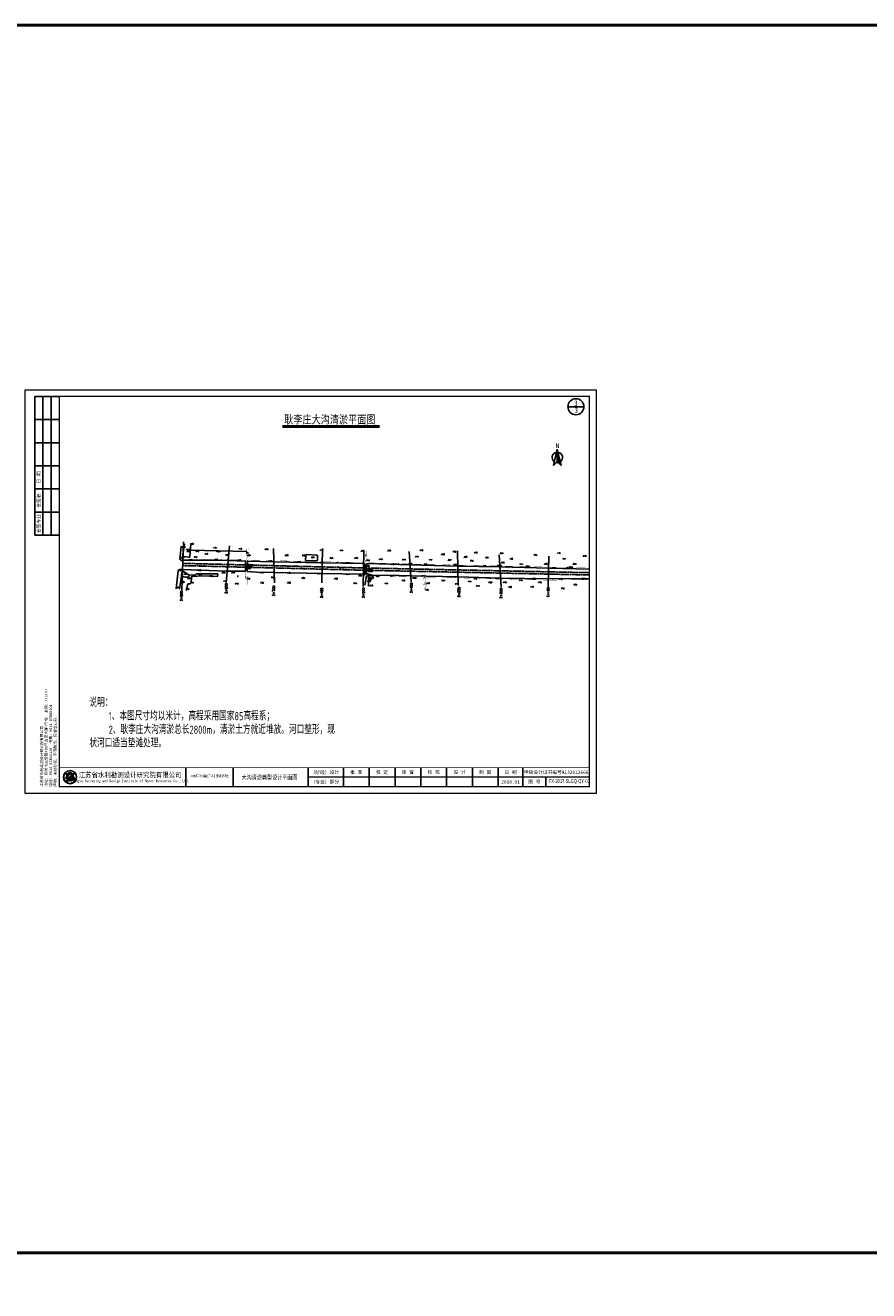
# Model space of a CAD drawing. Header units: millimetres. Extents: x -1851 to 142262423, y -629789 to 22327943.
# Tile 14 of 69: x 12942 to 14803, y 4313 to 7105. Entities that reach past the tile are written whole.
import ezdxf
from ezdxf.enums import TextEntityAlignment as Align

# ---------------------------------------------------------------- set-up
doc = ezdxf.new("R2010")
doc.units = ezdxf.units.MM
doc.linetypes.add('4332', pattern=[5, 4, -1])
doc.linetypes.add('X3', pattern=[5, 4, -1])
for name, color, linetype in [('DIMTEX', 7, 'Continuous'), ('DLDW', 7, 'Continuous'), ('DLSS', 7, 'Continuous'), ('DMTZ', 7, 'Continuous'), ('duanmianxian', 7, 'Continuous'), ('GCD', 7, 'Continuous'), ('GXYZ', 7, 'Continuous'), ('JMD', 7, 'Continuous'), ('KZD', 7, 'Continuous'), ('LINE', 7, 'Continuous'), ('SXSS', 7, 'Continuous'), ('断面', 7, 'Continuous'), ('说明文字', 7, 'Continuous')]:
    doc.layers.add(name, color=color, linetype=linetype)
doc.layers.add('文字', color=7, linetype='Continuous', lineweight=15)
doc.styles.add('-仿宋_GB2312', font='FangSong_GB2312.ttf')
doc.styles.add('FSDB', font='tssdeng.shx', dxfattribs={"width": 0.7, "bigfont": 'hztxt.shx'})
doc.styles.add('HZ', font='rs.shx', dxfattribs={"bigfont": 'hztxt.shx'})
doc.styles.add('LYJFS', font='times.ttf', dxfattribs={"width": 0.7})
doc.styles.get("Standard").update_dxf_attribs({"font": 'txt', "bigfont": 'gbcbig.shx'})
doc.styles.add('STYLE2', font='txt', dxfattribs={"width": 0.8})
doc.styles.add('仿宋', font='FangSong_GB2312.ttf')
doc.styles.add('宋体', font='txt', dxfattribs={"height": 3.5})
doc.linetypes.add('10411', pattern='A,2,[150,AAA.SHX,S=1,R=0,X=0,Y=1],2,[151,AAA.SHX,S=1,R=0,X=0,Y=3],1e-11', length=4.00000000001)
doc.linetypes.add('10421', pattern='A,2,[150,AAA.SHX,S=1,R=0,X=0,Y=1],1e-11', length=2.00000000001)

# ---------------------------------------------------------------- blocks, each defined once
blk = doc.blocks.new('gc111')
at = {"color": 8}
for p, q in [((-1, 0), (1, 0)), ((0, 0), (0, 2))]:
    blk.add_line(p, q, dxfattribs=at)
blk = doc.blocks.new('gc013a')
at = {"linetype": 'Continuous'}
blk.add_line((0.5, 0), (4, 0), dxfattribs=at)
at = {"linetype": 'Continuous', "flags": 128}
for points in [[(2.771799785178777, 0.35355), (3.384166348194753, 0), (2.771799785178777, -0.35355)], [(3.387748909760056, 0.35355), (4, 0), (3.387748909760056, -0.35355)]]:
    blk.add_lwpolyline(points, dxfattribs=at)
blk = doc.blocks.new('gc170')
at = {"color": 8, "linetype": 'Continuous'}
blk.add_circle((0, 0), 0.5, dxfattribs=at)
blk = doc.blocks.new('gc013b')
at = {"color": 8, "linetype": 'Continuous'}
blk.add_line((0.5, 0), (4, 0), dxfattribs=at)
at = {"color": 8, "linetype": 'Continuous', "flags": 128}
blk.add_lwpolyline([(3.387748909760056, 0.35355), (4, 0), (3.387748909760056, -0.35355)], dxfattribs=at)
blk = doc.blocks.new('GC200')
at = {"color": 8, "const_width": 0.2}
blk.add_lwpolyline([(-0.1, 0, 1), (0.1, 0, 1)], format="xyb", close=True, dxfattribs=at)
blk = doc.blocks.new('新块1')
at = {"color": 8, "flags": 128}
for points in [[(-0.7405916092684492, 0.7040458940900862), (0.708580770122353, -0.6736146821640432)], [(-0.6736146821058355, -0.708580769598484), (0.7040458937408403, 0.7405916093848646)]]:
    blk.add_lwpolyline(points, dxfattribs=at)
blk = doc.blocks.new('gc257')
at = {"linetype": 'Continuous'}
h = blk.add_hatch(color=256, dxfattribs=at)
edge = h.paths.add_edge_path()
edge.add_arc((0, 0), 0.15, 0, 360)
for radius in [1, 0.15]:
    blk.add_circle((0, 0), radius)
blk.add_point((0, 0))
blk = doc.blocks.new('tk')
h = blk.add_hatch(color=152)
h.dxf.hatch_style = 1
h.paths.add_polyline_path([(6876.364125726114, 854.2295714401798, 1), (6866.686434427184, 854.2295714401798, 1)])
h.paths.add_polyline_path([(6876.201261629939, 854.2295714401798, 1), (6866.84929852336, 854.2295714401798, 1)], flags=16)
h = blk.add_hatch(color=152)
h.dxf.hatch_style = 1
edge = h.paths.add_edge_path()
edge.add_arc((6873.407199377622, 851.8047045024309), 1.461698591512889, 43.31770961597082, 70.37003522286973)
edge.add_arc((6872.0275850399, 847.9366998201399), 5.568375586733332, 70.37003522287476, 84.52854590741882)
edge.add_arc((6871.440752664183, 841.8102204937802), 11.72289597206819, 84.5285459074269, 95.17746754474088)
edge.add_arc((6871.582339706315, 852.1014277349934), 1.831337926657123, 111.7965680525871, 130.9174013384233, ccw=False)
edge.add_arc((6873.47809212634, 847.3608850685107), 6.936886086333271, 98.84274785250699, 111.79656805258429, ccw=False)
edge.add_arc((6874.544451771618, 840.506451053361), 13.873772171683, 95.21036804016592, 98.84274785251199, ccw=False)
edge.add_ellipse((6871.525280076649, 854.5219636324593), major_axis=(-1.773815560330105, 0), ratio=0.8776980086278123, start_angle=172.6538623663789, end_angle=176.9129867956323)
edge.add_arc((6873.117644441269, 844.1909795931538), 10.24870363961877, 88.99992913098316, 98.52267106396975)
edge.add_arc((6872.724314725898, 846.8157053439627), 7.594670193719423, 98.5226710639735, 116.8491039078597)
edge.add_arc((6869.849912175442, 852.4939579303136), 1.230336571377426, 116.8491039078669, 139.2900683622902)
edge.add_arc((6869.065436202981, 853.1689503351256), 0.1954369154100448, 139.2900683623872, 263.050638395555)
edge.add_arc((6869.248585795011, 854.6715617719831), 1.70916902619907, 263.0506383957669, 272.136251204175)
edge.add_arc((6870.416233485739, 823.3689317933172), 29.61523112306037, 88.46268833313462, 92.13625120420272, ccw=False)
edge.add_arc((6871.07395213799, 847.876297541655), 5.099041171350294, 68.07113774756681, 88.46268833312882, ccw=False)
edge.add_arc((6875.183614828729, 831.3122526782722), 21.4080615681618, 95.91294384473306, 98.79521578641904)
edge.add_arc((6873.816328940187, 840.1492628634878), 12.46590188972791, 98.79521578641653, 117.8496747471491)
edge.add_arc((6932.315236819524, 613.7362839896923), 245.9934265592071, 104.7703900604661, 105.15790668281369, ccw=False)
edge.add_line((6869.600177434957, 851.6009245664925), (6868.796656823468, 851.2750728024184))
edge.add_arc((6890.157828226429, 754.105500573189), 99.48982566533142, 100.90627282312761, 102.39834375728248, ccw=False)
edge.add_line((6871.334059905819, 851.7983414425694), (6870.72346251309, 851.6097564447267))
edge.add_arc((6868.414090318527, 880.2016823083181), 28.68503833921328, 274.6177604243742, 279.6944367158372)
edge.add_arc((6872.474319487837, 856.4344682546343), 4.573507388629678, 279.694436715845, 287.6119267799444)
edge.add_arc((6873.358587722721, 853.648913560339), 1.650966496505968, 287.6119267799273, 311.5140981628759)
edge.add_arc((6874.270477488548, 852.6187205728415), 0.2751610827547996, 311.5140981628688, 403.3177096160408)
edge = h.paths.add_edge_path()
edge.add_arc((6875.946394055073, 855.3665725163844), 2.066422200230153, 138.9741968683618, 204.1180883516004, ccw=False)
edge.add_line((6874.387456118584, 856.7229696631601), (6872.690352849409, 856.7229696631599))
edge.add_line((6872.69035284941, 856.7229696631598), (6872.69035284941, 857.3096342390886))
edge.add_line((6872.69035284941, 857.3096342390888), (6870.360207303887, 857.3096342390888))
edge.add_line((6870.360207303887, 857.3096342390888), (6870.360207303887, 856.7229696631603))
edge.add_line((6870.360207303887, 856.7229696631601), (6868.663104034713, 856.7229696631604))
edge.add_arc((6867.104166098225, 855.3665725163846), 2.066422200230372, -24.118088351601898, 41.0258031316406, ccw=False)
edge.add_arc((6865.567634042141, 856.05447875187), 3.749914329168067, 314.34412131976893, 335.8819116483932, ccw=False)
edge.add_arc((6867.522236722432, 856.4070458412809), 3.106664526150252, 282.3877277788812, 290.1465811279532)
edge.add_arc((6864.457993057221, 864.7594382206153), 12.00340818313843, 290.1465811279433, 296.6495194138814)
edge.add_ellipse((6871.525280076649, 854.5219636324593), major_axis=(-1.773815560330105, 0), ratio=0.8776980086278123, start_angle=176.9129867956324, end_angle=378.37473811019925, ccw=False)
edge.add_ellipse((6871.525280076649, 854.5219636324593), major_axis=(-1.773815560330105, 0), ratio=0.8776980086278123, start_angle=172.653862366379, end_angle=176.9129867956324, ccw=False)
edge.add_ellipse((6871.525280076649, 854.5219636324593), major_axis=(-1.773815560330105, 0), ratio=0.8776980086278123, start_angle=161.6252618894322, end_angle=172.653862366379, ccw=False)
edge.add_arc((6878.592567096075, 864.759438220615), 12.00340818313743, 243.3504805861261, 249.853418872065)
edge.add_arc((6875.528323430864, 856.4070458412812), 3.106664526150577, 249.8534188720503, 257.61227222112)
edge.add_arc((6877.482926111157, 856.05447875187), 3.74991432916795, 204.1180883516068, 225.6558786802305, ccw=False)
at = {"lineweight": 0}
for p, q in [((6838.597780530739, 842.2295714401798), (6838.597780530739, 1139.229571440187)), ((6838.597780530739, 1139.229571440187), (7258.597780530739, 1139.229571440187)), ((7258.597780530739, 1139.229571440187), (7258.597780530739, 842.2295714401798)), ((7253.597780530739, 854.2295714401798), (7046.597780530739, 854.2295714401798)), ((7258.597780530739, 842.2295714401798), (6838.597780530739, 842.2295714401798))]:
    blk.add_line(p, q, dxfattribs=at)
for p, q in [((6863.597780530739, 1134.229571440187), (6845.597780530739, 1134.229571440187)), ((6845.597780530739, 1134.229571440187), (6845.597780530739, 1032.229571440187)), ((6851.597780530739, 1134.229571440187), (6851.597780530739, 1032.229571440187)), ((6857.597780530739, 1134.229571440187), (6857.597780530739, 1032.229571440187)), ((6863.597780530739, 1117.229571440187), (6845.597780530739, 1117.229571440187)), ((6863.597780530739, 1100.229571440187), (6845.597780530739, 1100.229571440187)), ((6863.597780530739, 1083.229571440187), (6845.597780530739, 1083.229571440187)), ((6863.597780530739, 1066.229571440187), (6845.597780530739, 1066.229571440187)), ((6863.597780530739, 1049.229571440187), (6845.597780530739, 1049.229571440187)), ((6863.597780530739, 1032.229571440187), (6845.597780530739, 1032.229571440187)), ((6956.597780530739, 861.2295714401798), (6956.597780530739, 847.2295714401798)), ((6991.597780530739, 861.2295714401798), (6991.597780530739, 847.2295714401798)), ((7046.597780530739, 861.2295714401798), (7046.597780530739, 847.2295714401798)), ((7072.597780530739, 861.2295714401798), (7072.597780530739, 847.2295714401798)), ((7091.597780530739, 861.2295714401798), (7091.597780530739, 847.2295714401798)), ((7110.597780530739, 861.2295714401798), (7110.597780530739, 847.2295714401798)), ((7129.597780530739, 861.2295714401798), (7129.597780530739, 847.2295714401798)), ((7148.597780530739, 861.2295714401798), (7148.597780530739, 847.2295714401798)), ((7167.597780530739, 861.2295714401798), (7167.597780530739, 847.2295714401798)), ((7186.597780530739, 861.2295714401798), (7186.597780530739, 847.2295714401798)), ((7204.597780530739, 861.2295714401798), (7204.597780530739, 847.2295714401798)), ((7221.597780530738, 854.2295714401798), (7221.597780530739, 847.2295714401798))]:
    blk.add_line(p, q)
at = {"lineweight": 0, "const_width": 1}
blk.add_lwpolyline([(6863.597780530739, 1134.229571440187), (7253.597780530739, 1134.229571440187), (7253.597780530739, 847.2295714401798), (6863.597780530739, 847.2295714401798)], close=True, dxfattribs=at)
at = {"lineweight": 0, "const_width": 0.4}
blk.add_lwpolyline([(7253.597780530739, 861.2295714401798), (6863.597780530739, 861.2295714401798)], dxfattribs=at)
at = {"color": 152}
for points in [[(6869.8419023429, 854.0311891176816, -0.02838203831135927), (6868.592243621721, 853.4904639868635, -0.03386732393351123), (6868.188697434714, 853.3727099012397, 0.09425397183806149), (6868.990200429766, 854.5221939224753, 0.2921547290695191), (6868.663104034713, 856.7229696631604), (6870.360207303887, 856.7229696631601), (6870.360207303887, 857.3096342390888), (6872.69035284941, 857.3096342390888), (6872.69035284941, 856.7229696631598), (6874.387456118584, 856.7229696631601, 0.29215472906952), (6874.06035972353, 854.5221939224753, 0.09425397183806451), (6874.861862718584, 853.3727099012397, -0.03386732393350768), (6874.458316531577, 853.4904639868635, -0.02838203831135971), (6873.208657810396, 854.0311891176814)], [(6873.296521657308, 854.4381220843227, 0.04157472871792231), (6871.598778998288, 854.3265098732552, 0.08013502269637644), (6869.294240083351, 853.5916630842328, 0.09823132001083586), (6868.917290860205, 853.2964201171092, 0.599439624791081), (6869.041789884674, 852.9749492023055, 0.03966424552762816), (6869.312296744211, 852.9635806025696, -0.01603031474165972), (6871.210748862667, 852.9735033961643, -0.08921046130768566), (6872.978215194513, 852.6064141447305, 0.01257694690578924), (6871.910251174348, 852.4685801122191, 0.08333285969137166), (6867.992840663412, 851.171317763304, -0.001690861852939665), (6869.600177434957, 851.6009245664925), (6868.796656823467, 851.275072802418, -0.006510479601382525), (6871.334059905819, 851.7983414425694), (6870.72346251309, 851.6097564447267, 0.02215480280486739), (6873.244469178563, 851.9262713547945, 0.03456031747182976), (6873.858117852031, 852.0753316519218, 0.1046726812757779), (6874.452855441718, 852.4126819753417, 0.4234638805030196), (6874.470673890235, 852.8074929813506, 0.1185893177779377), (6873.898248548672, 853.1814519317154, 0.06185687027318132), (6872.558528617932, 853.479704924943, 0.04649815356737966), (6870.382867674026, 853.4852866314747, -0.08362449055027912), (6870.902341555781, 853.8018397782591, -0.05658197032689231), (6872.411732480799, 854.2153190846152, -0.01585057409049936), (6873.284535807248, 854.3228965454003)]]:
    blk.add_lwpolyline(points, format="xyb", dxfattribs=at)
for radius in [4.838845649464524, 4.675981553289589]:
    blk.add_circle((6871.525280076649, 854.2295714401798), radius, dxfattribs=at)
blk.add_arc((6873.478092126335, 847.3608850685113), 6.936886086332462, 98.84274785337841, 111.7965680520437, dxfattribs=at)
for start_param, end_param in [(2.820892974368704, 6.603884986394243), (3.013378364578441, 3.087714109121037)]:
    blk.add_ellipse((6871.525280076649, 854.5219636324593), major_axis=(-1.773815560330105, 0), ratio=0.8776980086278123, start_param=start_param, end_param=end_param, dxfattribs=at)
at = {"style": '宋体'}
for s, height, width, p in [('江苏省水利勘测设计研究院有限公司', 3.75, 0.9, (6915.725099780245, 855.9804173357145)), ('丰县四联河灌区节水配套改造项目', 1.8, 0.75, (6974.43168055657, 855.1042281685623)), ('Jiangsu Surveying and Design Institute of Water Resources Co., Ltd.', 2, 0.8, (6915.552971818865, 851.2429752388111))]:
    blk.add_text(s, height=height, dxfattribs=dict(at, width=width)).set_placement(p, align=Align.MIDDLE)
at = {"style": 'LYJFS'}
for s, p in [('（阶段）', (7055.431710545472, 857.7295714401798)), ('（专业）', (7055.431710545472, 850.7295714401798))]:
    blk.add_text(s, height=2.5, dxfattribs=at).set_placement(p, align=Align.MIDDLE_CENTER)
at = {"style": '仿宋'}
blk.add_text('2018.01', height=2.5, dxfattribs=at).set_placement((7195.597780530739, 850.7295714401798), align=Align.MIDDLE)
at = {"rotation": 90}
for s, insert, char_height, attachment_point, style in [('日 期', (6848.597780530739, 1074.729571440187), 2.5, 5, '宋体'), ('会签者', (6848.597780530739, 1057.729571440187), 2.5, 5, '宋体'), ('会签专业', (6848.597780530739, 1040.729571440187), 2.5, 5, '宋体'), ('江苏省水利勘测设计研究院有限公司\\P地址：扬州市吉安路209号吉安大厦1号楼  邮编：225127\\P电话：0514-87860116  传真：0514-87889101\\P声明：未经授权，不得翻印、传播或它用。', (6861.892912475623, 847.1478961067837), 2, 7, '仿宋')]:
    blk.add_mtext(s, dxfattribs=dict(at, insert=insert, char_height=char_height, attachment_point=attachment_point, style=style))
at = {"char_height": 2.5, "attachment_point": 5, "style": '宋体'}
for s, insert in [('设计', (7065.999934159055, 857.7295714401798)), ('批 准', (7082.097780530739, 857.7295714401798)), ('核 定', (7101.035280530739, 857.701793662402)), ('审 查', (7120.028336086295, 857.702857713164)), ('校 核', (7139.063058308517, 857.7728530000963)), ('设 计', (7158.070002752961, 857.8229020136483)), ('制 图', (7177.014447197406, 857.7074956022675)), ('日 期', (7195.597780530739, 857.7295714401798)), ('甲级设计证书编号A132012666', (7229.097780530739, 857.7295714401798)), ('部分', (7065.999934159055, 850.7295714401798)), ('图 号', (7213.097780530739, 850.7295714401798))]:
    blk.add_mtext(s, dxfattribs=dict(at, insert=insert))
blk = doc.blocks.new('A$C67844AE1')
at = {"color": 7, "linetype": 'ByBlock', "lineweight": -3}
for p, q in [((-68.54528065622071, 12.60233967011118), (-102.4539569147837, -126.4874291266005)), ((-68.54528065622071, 12.60233967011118), (-68.54528065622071, -93.55508338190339)), ((-68.54528065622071, 12.60233967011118), (-34.63660439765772, -126.4874291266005)), ((-68.54528065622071, 6.444916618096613), (-66.57848399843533, 4.534749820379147)), ((-68.54528065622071, -93.55508338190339), (-102.4539569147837, -126.4874291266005)), ((-75.16375737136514, -13.81146217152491), (-75.00695480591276, -13.90275762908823)), ((-68.54528065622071, -3.555083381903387), (-63.38429603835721, -8.56746807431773)), ((-68.54528065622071, -13.55508338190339), (-60.19010807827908, -21.66968596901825)), ((-68.54528065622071, -23.55508338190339), (-56.99592011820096, -34.77190386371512)), ((-68.54528065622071, -33.55508338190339), (-53.80173215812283, -47.874121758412)), ((-68.54528065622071, -43.55508338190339), (-50.60754419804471, -60.97633965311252)), ((-68.54528065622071, -53.55508338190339), (-47.4133562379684, -74.0785575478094)), ((-68.54528065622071, -63.55508338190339), (-44.21916827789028, -87.18077544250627)), ((-68.54528065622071, -73.55508338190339), (-41.02498031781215, -100.282993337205)), ((-68.54528065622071, -83.55508338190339), (-37.83079235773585, -113.3852112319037)), ((-68.54528065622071, -93.55508338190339), (-34.63660439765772, -126.4874291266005))]:
    blk.add_line(p, q, dxfattribs=at)
for start, end in [(98.47002997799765, 234.1282238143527), (258.3564658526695, 281.6435341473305), (305.8717761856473, 81.52997002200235)]:
    blk.add_arc((-68.54528065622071, -58.56304133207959), 44.66625879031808, start, end, dxfattribs=at)
at = {"color": 7, "linetype": 'ByBlock', "lineweight": -3, "insert": (-82.5777418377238, 61.776892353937), "char_height": 40, "width": 53.56766932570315, "attachment_point": 1}
blk.add_mtext('{\\fSimSun|b0|i0|c134|p2;N}', dxfattribs=at)

msp = doc.modelspace()

# ---------------------------------------------------------------- linework, layer by layer
at = {"layer": 'DIMTEX', "linetype": 'Continuous'}
msp.add_line((13509.58495233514, 6218.485833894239), (13723.4492845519, 6218.485833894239), dxfattribs=at)
at = {"layer": 'DIMTEX', "color": 1, "linetype": 'Continuous'}
msp.add_line((13509.64642771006, 6221.373016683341), (13723.4492845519, 6221.373016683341), dxfattribs=at)
at = {"layer": 'DLSS', "color": 7, "linetype": 'X3', "const_width": 0.4, "flags": 128}
for points in [[(13429.35822747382, 5926.255885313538), (13431.26999249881, 5952.116950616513)], [(13429.45168380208, 5926.254634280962), (13391.42768380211, 5926.76363428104), (13338.02168380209, 5927.378634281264), (13285.96481042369, 5927.394392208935)], [(13691.78008628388, 5920.178913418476), (13595.96668380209, 5921.569634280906), (13489.97568380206, 5924.232634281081), (13431.65271423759, 5925.549179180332)], [(13692.01447916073, 5919.658861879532), (13693.32627780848, 5945.978102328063)], [(13428.33695320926, 5871.074591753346), (13427.89368380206, 5900.558634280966)], [(13743.68768380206, 5889.451634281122), (13711.0617113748, 5889.368455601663), (13699.18931763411, 5893.195919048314), (13690.59909375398, 5895.190680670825)], [(14186.94438585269, 5907.820337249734), (14097.32668380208, 5909.899634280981), (13989.16968380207, 5912.375634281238), (13896.08668380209, 5914.288634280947), (13790.2706838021, 5916.714634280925), (13694.68068380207, 5919.614634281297), (13694.68068380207, 5919.614634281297)], [(13825.75368380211, 5886.985634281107), (13793.17568380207, 5887.8356342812), (13743.68768380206, 5889.451634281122)], [(13821.49468380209, 5886.828634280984), (13823.13466589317, 5859.307495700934)], [(14186.94438585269, 5881.981767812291), (14096.57168380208, 5880.999634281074), (13990.08668380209, 5883.118634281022), (13896.56168380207, 5886.041634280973), (13825.75368380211, 5886.985634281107)]]:
    msp.add_lwpolyline(points, dxfattribs=at)
at = {"layer": 'DLSS', "color": 7, "linetype": 'Continuous', "const_width": 0.4, "flags": 128}
for points in [[(13431.87337159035, 5925.544198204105), (13433.78999249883, 5951.470950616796)], [(13694.68068380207, 5919.614634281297), (13695.98510743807, 5945.785906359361)], [(13432.35069807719, 5871.074591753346), (13431.90968380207, 5900.408634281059)], [(13823.82368380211, 5887.117634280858), (13825.4636658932, 5859.596495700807)]]:
    msp.add_lwpolyline(points, dxfattribs=at)
at = {"layer": 'DLSS', "color": 7, "linetype": 'Continuous', "flags": 128}
for points in [[(13426.97662646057, 5924.179225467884), (13428.09768380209, 5923.037634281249)], [(13428.09768380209, 5923.037634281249), (13427.89368380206, 5900.558634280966)], [(13432.11471423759, 5923.001179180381), (13431.91071423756, 5900.522179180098)], [(13433.25630542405, 5924.122236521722), (13432.11471423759, 5923.001179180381)], [(13427.89368380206, 5900.558634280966), (13426.7520926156, 5899.437576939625)], [(13431.91071423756, 5900.522179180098), (13433.03177157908, 5899.380587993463)], [(13691.34913497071, 5893.75618095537), (13690.19270444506, 5892.650437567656)], [(13690.75439158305, 5917.718611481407), (13691.8601349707, 5916.562180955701)], [(13691.8601349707, 5916.562180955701), (13691.34913497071, 5893.75618095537)], [(13695.36568380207, 5916.483634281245), (13694.85468380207, 5893.677634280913)], [(13694.85468380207, 5893.677634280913), (13695.96042718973, 5892.521203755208)], [(13696.52211432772, 5917.589377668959), (13695.36568380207, 5916.483634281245)]]:
    msp.add_lwpolyline(points, dxfattribs=at)
at = {"layer": 'DMTZ', "color": 7, "linetype": '10411', "flags": 128}
for points in [[(13428.09768380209, 5923.037634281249), (13391.51168380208, 5924.048634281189), (13337.86368380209, 5925.18063428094), (13289.35868380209, 5924.589634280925), (13285.85368380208, 5924.757634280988), (13285.0212845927, 5925.107734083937), (13283.78173071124, 5926.882019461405), (13283.06468380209, 5928.360775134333), (13283.06468380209, 5930.045634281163), (13283.40279446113, 5933.351881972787), (13286.06868380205, 5956.109634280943)], [(13307.59062592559, 5961.127878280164), (13305.22731836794, 5933.074778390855), (13305.09252896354, 5932.285776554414), (13304.74699335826, 5931.961619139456), (13303.90333036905, 5931.879136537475), (13302.33723008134, 5932.022116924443), (13290.34826358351, 5933.259909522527), (13289.69618804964, 5933.800198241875), (13289.51392564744, 5934.591651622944), (13289.76994074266, 5937.078624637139), (13293.29468380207, 5960.898634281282)], [(13688.74768380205, 5917.681634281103), (13596.42868380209, 5919.021634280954), (13490.43768380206, 5921.68463428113), (13432.11471423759, 5923.001179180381)], [(13584.4187310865, 5923.925298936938), (13584.4187310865, 5923.925298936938), (13562.79868016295, 5923.444954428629), (13561.35397511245, 5923.623442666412), (13560.995893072, 5923.938980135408), (13560.7224146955, 5924.509873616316), (13560.7224146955, 5925.25387775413), (13560.84821813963, 5935.005488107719), (13560.91824081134, 5936.016710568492), (13561.20494380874, 5936.96949137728), (13561.73562410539, 5937.397404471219), (13562.40007652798, 5937.575734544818), (13585.17507766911, 5936.019399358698), (13586.57129244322, 5935.615448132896), (13587.19607100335, 5934.685205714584), (13587.19607100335, 5933.693753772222), (13586.70642094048, 5925.554864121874), (13586.45091448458, 5924.155585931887), (13584.4187310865, 5923.925298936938)], [(13275.09949634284, 5861.916771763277), (13279.6193292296, 5901.875260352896), (13280.25301296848, 5903.09192816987), (13280.92869157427, 5904.11781500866), (13281.45439665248, 5904.331263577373), (13287.82223160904, 5904.355879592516), (13386.35368380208, 5900.823634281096), (13427.89368380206, 5900.558634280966)], [(13282.05229643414, 5861.154690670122), (13286.80768804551, 5890.230238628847), (13286.82529511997, 5894.133372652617), (13287.34444740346, 5897.383427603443), (13287.34444740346, 5897.383427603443), (13287.34444740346, 5897.383427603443), (13288.60936470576, 5899.77101641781), (13289.66379484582, 5900.073818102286), (13291.03788740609, 5899.839074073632), (13302.6016838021, 5892.648634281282), (13315.36294400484, 5892.249739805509), (13317.07932037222, 5892.614232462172), (13318.29215720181, 5893.741931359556), (13319.54755870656, 5894.901161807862), (13320.29850898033, 5895.222789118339), (13322.03693692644, 5895.33159904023), (13364.30041149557, 5894.971606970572), (13365.25763235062, 5894.959010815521), (13366.47611028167, 5894.865705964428), (13367.02973596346, 5894.494078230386), (13367.11321286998, 5894.053734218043), (13366.0393522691, 5889.042769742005), (13365.92396610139, 5888.836895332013), (13331.18418249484, 5890.241682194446), (13311.64466036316, 5889.342991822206), (13310.45433095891, 5889.148945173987), (13309.48320678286, 5888.836154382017), (13308.95134777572, 5887.967156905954), (13307.77366811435, 5875.267515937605), (13307.3492749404, 5874.096485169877), (13306.81696008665, 5873.591074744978), (13306.34749508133, 5873.320518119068), (13305.48822426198, 5873.140055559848), (13301.86190766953, 5872.828499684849), (13301.15152774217, 5872.74765377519), (13300.98337733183, 5872.592081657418), (13300.46690314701, 5871.91921646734), (13296.87699730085, 5858.510486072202)], [(13286.8080220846, 5890.304288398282), (13290.43975970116, 5888.676630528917), (13292.63090029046, 5888.031592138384), (13295.62034221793, 5887.590260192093), (13298.38898345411, 5887.573273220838), (13299.42506576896, 5887.522339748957), (13301.68768380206, 5887.600634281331), (13302.26168512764, 5888.40503108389), (13302.56738724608, 5890.272280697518), (13302.6016838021, 5892.648634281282)], [(13431.90968380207, 5900.408634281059), (13451.86380641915, 5898.903605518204), (13491.75768380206, 5898.169634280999), (13596.56068380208, 5895.451634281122), (13688.22777352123, 5894.245067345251), (13691.41501137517, 5896.696253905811)], [(13694.9008083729, 5895.73618019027), (13709.72186769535, 5891.654098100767), (13742.19868445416, 5891.799251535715), (13793.18068380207, 5890.485634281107), (13896.25368380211, 5888.098634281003), (13989.85268380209, 5885.45663428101), (14096.09168380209, 5883.711634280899), (14186.94438585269, 5884.624780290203)], [(14186.94438585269, 5905.62390569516), (14097.56668380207, 5907.697634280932), (13989.40968380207, 5910.173634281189), (13896.32668380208, 5912.086634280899), (13790.51068380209, 5914.512634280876), (13698.55721192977, 5917.549544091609), (13695.36568380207, 5916.483634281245)]]:
    msp.add_lwpolyline(points, dxfattribs=at)
at = {"layer": 'DMTZ', "color": 7, "linetype": '10421', "flags": 128}
for points in [[(13306.40363180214, 5947.037937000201), (13430.67484123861, 5944.066146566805)], [(13699.21968380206, 5867.866152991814), (13699.21968380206, 5874.350634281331), (13699.16268380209, 5890.157634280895), (13695.24168380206, 5890.298634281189), (13691.64056569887, 5869.784367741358)]]:
    msp.add_lwpolyline(points, dxfattribs=at)
at = {"layer": 'duanmianxian', "color": 7, "flags": 128}
for points in [[(13287.14720699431, 5859.275258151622), (13291.04988450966, 5965.646832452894)], [(13392.75150094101, 5956.551715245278), (13385.47387005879, 5875.890926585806)], [(13489.93806429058, 5950.651241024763), (13491.90543956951, 5875.067000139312)], [(13598.08267291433, 5951.117530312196), (13596.14689052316, 5875.163888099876)], [(13689.35739753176, 5943.862948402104), (13687.73945873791, 5867.044728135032)], [(13789.32686778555, 5944.35620782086), (13793.73311825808, 5877.510161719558)], [(13895.64554097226, 5945.598386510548), (13897.3414130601, 5869.511797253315)], [(13987.71402595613, 5936.599629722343), (13992.41939449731, 5865.251290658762)], [(14097.5848368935, 5933.701453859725), (14096.19445545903, 5867.487149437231)]]:
    msp.add_lwpolyline(points, dxfattribs=at)
at = {"layer": 'GXYZ', "color": 7, "linetype": 'Continuous', "const_width": 1, "flags": 128}
msp.add_lwpolyline([(13718.24958805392, 5889.166849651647), (13720.05977799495, 5889.131418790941)], dxfattribs=at)
at = {"layer": 'GXYZ', "color": 7, "linetype": 'Continuous'}
for centre in [(13717.74968380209, 5889.176634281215), (13720.55968224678, 5889.121634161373)]:
    msp.add_circle(centre, 0.5, dxfattribs=at)
at = {"layer": 'JMD', "color": 7, "linetype": 'Continuous', "flags": 128}
msp.add_lwpolyline([(13699.65568380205, 5893.015634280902), (13710.38068380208, 5888.869634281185), (13708.89913281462, 5885.037112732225), (13698.17413281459, 5889.183112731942)], close=True, dxfattribs=at)
at = {"layer": 'KZD', "color": 7}
for p, q in [((13432.45768380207, 5912.572634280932, 37.57), (13444.45768380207, 5912.572634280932, 37.57)), ((13697.27768380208, 5902.994634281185), (13709.27768380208, 5902.994634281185))]:
    msp.add_line(p, q, dxfattribs=at)
at = {"layer": 'SXSS', "color": 7, "flags": 128}
msp.add_lwpolyline([(13699.78438892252, 5882.308911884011), (13699.75963514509, 5884.151840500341), (13700.91193347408, 5884.151840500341), (13700.91193347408, 5885.055432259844), (13701.95468380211, 5885.044993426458), (13701.96221269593, 5884.1276342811), (13702.93507005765, 5884.065957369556), (13702.9176838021, 5884.567733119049), (13705.19668380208, 5884.484634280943), (13705.0696838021, 5881.573634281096), (13702.67483757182, 5881.608281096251), (13702.7056838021, 5882.173634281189), (13699.78438892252, 5882.308911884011)], dxfattribs=at)
at = {"layer": 'SXSS', "color": 7, "linetype": 'Continuous', "const_width": 0.3, "flags": 128}
msp.add_lwpolyline([(13825.75368380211, 5886.985634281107), (13827.39384152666, 5859.603658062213)], dxfattribs=at)
at = {"layer": '断面'}
msp.add_line((14139.43517742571, 6263.837521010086), (14174.85438850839, 6263.837521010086), dxfattribs=at)
at = {"layer": '断面', "color": 3, "lineweight": 50}
msp.add_line((6464.177181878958, 4396.324901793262), (25094.16980810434, 4396.324901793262), dxfattribs=at)
msp.add_lwpolyline([(6464.177181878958, 7105.487826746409), (25094.16980810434, 7105.48782674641), (25094.16980810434, -4064.448392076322), (6464.177181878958, -4064.448392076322)], close=True, dxfattribs=at)
at = {"layer": '断面', "linetype": '4332'}
for points in [[(14186.94438585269, 5892.507353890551), (13688.54842813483, 5902.953838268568), (13289.12291400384, 5913.125227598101)], [(13289.30618828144, 5918.120560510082), (13688.54842813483, 5907.953838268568), (14186.94438585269, 5897.507353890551)]]:
    msp.add_lwpolyline(points, dxfattribs=at)
at = {"layer": '断面'}
msp.add_circle((14157.14478296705, 6263.837521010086), 17.70960554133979, dxfattribs=at)

# ---------------------------------------------------------------- block references
at = {"color": 7}
for p in [(13289.21079444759, 5915.520501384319), (13388.77201778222, 5912.445569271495), (13491.01470897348, 5909.287820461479), (13596.93321265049, 5906.016544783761), (13688.50071571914, 5903.18849741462), (13694.77768380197, 5902.994634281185), (13792.16717398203, 5901.266683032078), (13896.67496637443, 5899.412433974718), (13990.27601730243, 5897.75169981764), (14096.79027320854, 5895.861850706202)]:
    msp.add_blockref('新块1', p, dxfattribs=at)
at = {"layer": 'DLDW', "color": 7}
msp.add_blockref('gc111', (13411.06768380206, 5889.194634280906), dxfattribs=at)
at = {"layer": 'GCD', "color": 7}
for p in [(13287.00110195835, 5954.22939116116, 36.6275), (13305.43271591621, 5961.019058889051, 39.6465), (13355.99633177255, 5952.26738088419, 37.5455), (13411.94779023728, 5950.099135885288, 37.3005), (13469.93669135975, 5949.221006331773, 37.5345), (13284.37739448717, 5930.660606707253, 36.8685), (13297.10141011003, 5944.430340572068, 39.3985), (13301.8952630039, 5925.609911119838, 37.1515), (13313.27624939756, 5931.873474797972, 37.8005), (13316.93536950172, 5944.307276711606, 37.7205), (13337.37242295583, 5939.01964088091, 37.9575), (13358.45395387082, 5926.493117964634, 37.7825), (13382.80835983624, 5936.348139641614, 37.5585), (13410.00359817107, 5924.833448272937, 37.7955), (13431.2804587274, 5935.780450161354, 37.8065), (13477.62738215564, 5922.894044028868, 37.6845), (13514.41667173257, 5935.834124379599, 37.8615), (13542.37391638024, 5920.545676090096, 37.5485), (13551.78229410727, 5935.594282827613, 37.9965), (13571.80275468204, 5931.083835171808, 38.8775), (13591.1210769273, 5947.144757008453, 37.6365), (13612.78721731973, 5929.67500782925, 37.6835), (13635.27136955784, 5946.5214591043, 37.5345), (13667.95128765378, 5930.180923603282, 37.6355), (13681.9686724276, 5945.406631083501, 37.5495), (13693.72128174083, 5924.787027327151, 38.1235), (13722.21099278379, 5927.158363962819, 37.6355), (13740.5874288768, 5946.11261629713, 37.5755), (13772.98124974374, 5926.33233708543, 37.7435), (13801.74215999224, 5932.842753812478, 37.7215), (13811.73266419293, 5947.005252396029, 37.5225), (13831.83671923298, 5925.895569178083, 37.7215), (13859.45296467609, 5938.077198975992, 37.6045), (13874.0781336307, 5925.509936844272, 38.0665), (13884.3161105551, 5943.660284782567, 37.4985), (13909.38313864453, 5932.253062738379, 37.6045), (13922.60347916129, 5923.884115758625, 37.6045), (13931.85542764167, 5941.744091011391, 37.4985), (13956.24349210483, 5930.49946316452, 38.1045), (13988.72973589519, 5940.276028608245, 37.8055), (14010.18288972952, 5928.088233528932, 37.8585), (14062.998866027, 5936.333512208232, 37.5835), (14115.1339474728, 5940.682937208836, 37.5835), (14126.88572911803, 5928.135621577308, 38.2685), (14172.18951501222, 5934.347566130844, 37.5315), (13281.48414314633, 5902.77068501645, 36.8935), (13291.23627897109, 5894.210009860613, 38.6095), (13322.05256468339, 5902.751463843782, 37.5625), (13324.2464365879, 5893.897152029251, 39.9655), (13375.03904058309, 5897.522700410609, 39.4545), (13396.16223078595, 5897.766652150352, 37.5895), (13430.67908179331, 5906.231334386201, 37.5705), (13459.53814684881, 5897.751178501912, 37.8075), (13519.28363529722, 5896.659198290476, 37.5465), (13585.44355052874, 5894.925666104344, 37.7315), (13591.9730231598, 5919.372580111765, 37.5485), (13647.83205870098, 5919.173961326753, 37.7445), (13648.97893062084, 5894.071593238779, 37.7315), (13693.57908996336, 5912.297717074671, 38.0305), (13748.10541295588, 5916.116706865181, 37.6995), (13820.87867117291, 5915.838060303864, 37.8435), (13898.36632615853, 5912.512797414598, 37.7705), (13951.01290641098, 5912.36059957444, 37.8905), (13991.44807340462, 5919.865198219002, 38.1045), (14002.52889221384, 5910.196827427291, 37.7235), (14031.89537952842, 5916.279301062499, 37.9305), (14086.65747911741, 5916.776512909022, 37.6645), (14104.35826225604, 5907.463673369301, 37.9275), (14135.5751392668, 5908.309646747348, 38.3225), (14149.92303945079, 5916.773369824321, 38.2965), (13275.84800014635, 5864.790735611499, 36.6235), (13284.91565455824, 5876.948187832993, 40.0385), (13298.35615475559, 5884.895961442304, 40.8935), (13305.02384793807, 5875.674513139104, 40.9305), (13347.85594137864, 5890.39357951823, 39.9175), (13378.17176385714, 5878.734427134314, 37.3715), (13404.20495635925, 5873.408590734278, 37.3205), (13429.6518840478, 5884.544298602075, 37.9175), (13459.81679506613, 5875.37579919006, 37.6645), (13483.2392468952, 5887.009927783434, 37.6185), (13519.59483845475, 5875.512644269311, 37.6645), (13550.62438661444, 5885.603880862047, 37.6185), (13590.34665559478, 5868.429944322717, 37.6625), (13623.4230266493, 5884.207021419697, 37.6625), (13665.11073117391, 5873.865426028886, 37.7315), (13677.00652704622, 5890.915452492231, 37.7445), (13696.13283032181, 5878.447076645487, 36.1415), (13701.15208479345, 5869.001743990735, 37.7015), (13734.04388589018, 5873.618572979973, 37.6475), (13745.40804303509, 5890.602352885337, 37.7805), (13771.72319442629, 5880.257977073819, 37.6005), (13796.06408181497, 5885.227556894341, 37.7925), (13815.54490287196, 5890.169332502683, 37.7035), (13826.71235092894, 5874.228452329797, 37.8605), (13859.50317653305, 5880.253141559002, 37.8365), (13889.42116660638, 5872.41319993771, 37.7405), (13917.97681519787, 5878.117778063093, 37.8365), (13931.0305185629, 5883.897185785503, 37.8185), (13936.31821334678, 5868.044795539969, 37.7405), (13963.9774975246, 5876.359705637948, 37.6405), (13979.16630836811, 5884.981187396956, 37.4055), (13995.91168677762, 5876.268314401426, 37.6405), (14007.52911032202, 5865.776455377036, 37.6045), (14031.0166720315, 5880.87063684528, 37.6405), (14055.97472383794, 5866.364816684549, 37.6015), (14060.28163207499, 5884.117685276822, 37.5245), (14073.32595520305, 5876.423897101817, 37.6195), (14098.93676115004, 5871.665266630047, 37.6195), (14119.76668100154, 5883.521708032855, 37.5245), (14151.06604892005, 5870.88553980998, 37.6235), (14169.65326445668, 5884.256343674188, 36.2675), (13295.30537061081, 5861.308560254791, 39.3165), (13787.67566691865, 5863.194048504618, 37.6005), (13824.06684820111, 5859.588083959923, 37.8385), (14123.64402956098, 5862.744829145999, 37.6015), (14185.38585315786, 5858.822501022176, 37.6235)]:
    msp.add_blockref('GC200', p, dxfattribs=at)
at = {"layer": 'GXYZ', "color": 7}
for name, p, rotation in [('gc013b', (13301.51768380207, 5948.454634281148), 179.3209704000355), ('gc013b', (13301.51768380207, 5948.454634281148), 359.5341172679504), ('gc013b', (13368.39768380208, 5944.193634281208), 179.3209704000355), ('gc013b', (13368.39768380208, 5944.193634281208), 359.5341172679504), ('gc013b', (13433.7596838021, 5941.113634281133), 179.3209704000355), ('gc013a', (13791.5046838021, 5917.94163428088), 207.3035592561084), ('gc013a', (13791.5046838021, 5917.94163428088), 358.6224214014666), ('gc013a', (13891.67968380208, 5915.532634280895), 178.6224214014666), ('gc013a', (13891.67968380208, 5915.532634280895), 358.909993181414), ('gc013a', (13988.64968380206, 5913.687634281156), 178.909993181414), ('gc013a', (13988.64968380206, 5913.687634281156), 358.0756903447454), ('gc013a', (14050.82568380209, 5911.598634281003), 178.0756903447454), ('gc013a', (14050.82568380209, 5911.598634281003), 359.0432560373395), ('gc013a', (14146.15568380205, 5910.00663428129), 179.0432560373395), ('gc013a', (14146.15568380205, 5910.00663428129), 358.8842089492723), ('gc013a', (13720.55968224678, 5889.121634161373), 36.42205509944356)]:
    msp.add_blockref(name, p, dxfattribs=dict(at, rotation=rotation))
for p in [(13301.51768380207, 5948.454634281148), (13368.39768380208, 5944.193634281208), (13433.7596838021, 5941.113634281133), (13791.5046838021, 5917.94163428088), (13891.67968380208, 5915.532634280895), (13988.64968380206, 5913.687634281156), (14050.82568380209, 5911.598634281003), (14146.15568380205, 5910.00663428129)]:
    msp.add_blockref('gc170', p, dxfattribs=at)
at = {"layer": 'KZD', "color": 7}
for p in [(13429.95768380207, 5912.572634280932, 37.57), (13694.77768380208, 5902.994634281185)]:
    msp.add_blockref('gc257', p, dxfattribs=at)
at = {"layer": 'LINE', "color": 2, "xscale": 0.257250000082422, "yscale": 0.257250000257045, "zscale": 0.2572499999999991}
msp.add_blockref('A$C67844AE1', (14133.74274632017, 6166.772851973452, 44.48), dxfattribs=at)
at = {"layer": '断面', "xscale": 3, "yscale": 3, "zscale": 3}
msp.add_blockref('tk', (-7573.848955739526, 2883.671328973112), dxfattribs=at)

# ---------------------------------------------------------------- texts
at = {"color": 7}
for p in [(13320.47483246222, 5912.771063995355), (13634.7948030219, 5904.095943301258), (14044.94025497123, 5897.126961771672)]:
    msp.add_text('耿李庄大沟', height=4, dxfattribs=at).set_placement(p)
at = {"layer": 'DIMTEX', "linetype": 'Continuous', "style": 'STYLE2', "width": 0.8}
for s, height, p in [('3', 12, (14153.3234009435, 6265.616968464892)), ('3', 12, (14153.92838209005, 6250.302271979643)), ('耿李庄大沟清淤平面图', 18, (13513.38505048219, 6226.549918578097))]:
    msp.add_text(s, height=height, dxfattribs=at).set_placement(p)
at = {"layer": 'DLSS', "color": 7, "linetype": 'X3', "style": 'HZ', "width": 0.8}
for p in [(13372.13560563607, 5925.948517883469), (13519.81225102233, 5922.54695798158), (13630.56351222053, 5920.233150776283), (13693.73133709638, 5935.313161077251), (13764.35029666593, 5916.897290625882), (13768.17901957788, 5889.949783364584), (13875.06828959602, 5913.886733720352), (14160.04188072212, 5907.434225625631), (13430.25239792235, 5888.371455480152), (13823.18941724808, 5871.735358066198), (13889.07423046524, 5887.753443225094), (14012.34201935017, 5883.75521709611), (14104.68396128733, 5882.428056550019), (14179.54881349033, 5883.323311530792)]:
    msp.add_text('土路', height=3, dxfattribs=at).set_placement(p, align=Align.MIDDLE)
at = {"layer": 'duanmianxian', "color": 7, "char_height": 5, "width": 14.74627290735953, "attachment_point": 1, "rotation": 90}
for s, insert in [('2+800', (13383.00893796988, 5851.400580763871)), ('2+700', (13487.89332831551, 5845.765941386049)), ('2+400', (13791.55044390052, 5852.573727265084)), ('2+900', (13284.05690469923, 5834.73173536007)), ('2+495', (13593.76114675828, 5841.754734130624)), ('2+500', (13685.83119328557, 5841.580998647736)), ('2+295', (13896.5197028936, 5843.439040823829)), ('2+200', (13989.64578314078, 5840.510217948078)), ('2+190', (14093.49522201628, 5843.313305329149))]:
    msp.add_mtext(s, dxfattribs=dict(at, insert=insert))
at = {"layer": 'GCD', "color": 7, "style": 'HZ', "width": 0.8}
for s, p in [('36.63', (13288.00110195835, 5954.22939116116, 36.6275)), ('39.65', (13306.43271591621, 5961.019058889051, 39.6465)), ('37.55', (13356.99633177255, 5952.26738088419, 37.5455)), ('37.30', (13412.94779023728, 5950.099135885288, 37.3005)), ('37.53', (13470.93669135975, 5949.221006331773, 37.5345)), ('37.64', (13592.1210769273, 5947.144757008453, 37.6365)), ('37.52', (13812.73266419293, 5947.005252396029, 37.5225)), ('36.87', (13285.37739448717, 5930.660606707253, 36.8685)), ('39.40', (13298.10141011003, 5944.430340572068, 39.3985)), ('37.15', (13302.8952630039, 5925.609911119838, 37.1515)), ('37.80', (13314.27624939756, 5931.873474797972, 37.8005)), ('37.72', (13317.93536950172, 5944.307276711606, 37.7205)), ('37.96', (13338.37242295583, 5939.01964088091, 37.9575)), ('37.78', (13359.45395387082, 5926.493117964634, 37.7825)), ('37.56', (13383.80835983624, 5936.348139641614, 37.5585)), ('37.80', (13411.00359817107, 5924.833448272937, 37.7955)), ('37.81', (13432.2804587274, 5935.780450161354, 37.8065)), ('37.68', (13478.62738215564, 5922.894044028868, 37.6845)), ('37.86', (13515.41667173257, 5935.834124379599, 37.8615)), ('37.55', (13543.37391638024, 5920.545676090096, 37.5485)), ('38.00', (13552.78229410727, 5935.594282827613, 37.9965)), ('38.88', (13572.80275468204, 5931.083835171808, 38.8775)), ('37.55', (13592.9730231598, 5919.372580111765, 37.5485)), ('37.68', (13613.78721731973, 5929.67500782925, 37.6835)), ('37.53', (13636.27136955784, 5946.5214591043, 37.5345)), ('37.74', (13648.83205870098, 5919.173961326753, 37.7445)), ('37.64', (13668.95128765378, 5930.180923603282, 37.6355)), ('37.55', (13682.9686724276, 5945.406631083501, 37.5495)), ('38.12', (13694.72128174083, 5924.787027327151, 38.1235)), ('37.64', (13723.21099278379, 5927.158363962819, 37.6355)), ('37.58', (13741.5874288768, 5946.11261629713, 37.5755)), ('37.74', (13773.98124974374, 5926.33233708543, 37.7435)), ('37.72', (13802.74215999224, 5932.842753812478, 37.7215)), ('37.72', (13832.83671923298, 5925.895569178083, 37.7215)), ('37.60', (13860.45296467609, 5938.077198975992, 37.6045)), ('38.07', (13875.0781336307, 5925.509936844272, 38.0665)), ('37.50', (13885.3161105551, 5943.660284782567, 37.4985)), ('37.60', (13910.38313864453, 5932.253062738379, 37.6045)), ('37.60', (13923.60347916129, 5923.884115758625, 37.6045)), ('37.50', (13932.85542764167, 5941.744091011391, 37.4985)), ('38.10', (13957.24349210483, 5930.49946316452, 38.1045)), ('37.81', (13989.72973589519, 5940.276028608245, 37.8055)), ('38.10', (13992.44807340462, 5919.865198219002, 38.1045)), ('37.86', (14011.18288972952, 5928.088233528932, 37.8585)), ('37.58', (14063.998866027, 5936.333512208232, 37.5835)), ('37.58', (14116.1339474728, 5940.682937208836, 37.5835)), ('38.27', (14127.88572911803, 5928.135621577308, 38.2685)), ('37.53', (14173.18951501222, 5934.347566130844, 37.5315)), ('36.89', (13282.48414314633, 5902.77068501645, 36.8935)), ('38.61', (13292.23627897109, 5894.210009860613, 38.6095)), ('37.56', (13323.05256468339, 5902.751463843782, 37.5625)), ('39.97', (13325.2464365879, 5893.897152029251, 39.9655)), ('39.45', (13376.03904058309, 5897.522700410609, 39.4545)), ('37.59', (13397.16223078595, 5897.766652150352, 37.5895)), ('37.57', (13431.67908179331, 5906.231334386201, 37.5705)), ('37.81', (13460.53814684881, 5897.751178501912, 37.8075)), ('37.55', (13520.28363529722, 5896.659198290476, 37.5465)), ('37.73', (13586.44355052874, 5894.925666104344, 37.7315)), ('37.73', (13649.97893062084, 5894.071593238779, 37.7315)), ('38.03', (13694.57908996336, 5912.297717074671, 38.0305)), ('37.70', (13749.10541295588, 5916.116706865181, 37.6995)), ('37.84', (13821.87867117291, 5915.838060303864, 37.8435)), ('37.77', (13899.36632615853, 5912.512797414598, 37.7705)), ('37.89', (13952.01290641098, 5912.36059957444, 37.8905)), ('37.72', (14003.52889221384, 5910.196827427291, 37.7235)), ('37.93', (14032.89537952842, 5916.279301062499, 37.9305)), ('37.66', (14087.65747911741, 5916.776512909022, 37.6645)), ('37.93', (14105.35826225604, 5907.463673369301, 37.9275)), ('38.32', (14136.5751392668, 5908.309646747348, 38.3225)), ('38.30', (14150.92303945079, 5916.773369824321, 38.2965)), ('36.62', (13276.84800014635, 5864.790735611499, 36.6235)), ('40.04', (13285.91565455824, 5876.948187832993, 40.0385)), ('40.89', (13299.35615475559, 5884.895961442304, 40.8935)), ('40.93', (13306.02384793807, 5875.674513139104, 40.9305)), ('39.92', (13348.85594137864, 5890.39357951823, 39.9175)), ('37.37', (13379.17176385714, 5878.734427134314, 37.3715)), ('37.32', (13405.20495635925, 5873.408590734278, 37.3205)), ('37.92', (13430.6518840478, 5884.544298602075, 37.9175)), ('37.66', (13460.81679506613, 5875.37579919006, 37.6645)), ('37.62', (13484.2392468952, 5887.009927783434, 37.6185)), ('37.66', (13520.59483845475, 5875.512644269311, 37.6645)), ('37.62', (13551.62438661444, 5885.603880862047, 37.6185)), ('37.66', (13624.4230266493, 5884.207021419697, 37.6625)), ('37.73', (13666.11073117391, 5873.865426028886, 37.7315)), ('37.74', (13678.00652704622, 5890.915452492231, 37.7445)), ('36.14', (13697.13283032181, 5878.447076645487, 36.1415)), ('37.70', (13702.15208479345, 5869.001743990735, 37.7015)), ('37.65', (13735.04388589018, 5873.618572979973, 37.6475)), ('37.78', (13746.40804303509, 5890.602352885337, 37.7805)), ('37.60', (13772.72319442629, 5880.257977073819, 37.6005)), ('37.79', (13797.06408181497, 5885.227556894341, 37.7925)), ('37.70', (13816.54490287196, 5890.169332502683, 37.7035)), ('37.86', (13827.71235092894, 5874.228452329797, 37.8605)), ('37.84', (13860.50317653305, 5880.253141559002, 37.8365)), ('37.74', (13890.42116660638, 5872.41319993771, 37.7405)), ('37.84', (13918.97681519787, 5878.117778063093, 37.8365)), ('37.82', (13932.0305185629, 5883.897185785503, 37.8185)), ('37.74', (13937.31821334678, 5868.044795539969, 37.7405)), ('37.64', (13964.9774975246, 5876.359705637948, 37.6405)), ('37.41', (13980.16630836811, 5884.981187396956, 37.4055)), ('37.64', (13996.91168677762, 5876.268314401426, 37.6405)), ('37.60', (14008.52911032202, 5865.776455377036, 37.6045)), ('37.64', (14032.0166720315, 5880.87063684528, 37.6405)), ('37.60', (14056.97472383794, 5866.364816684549, 37.6015)), ('37.52', (14061.28163207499, 5884.117685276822, 37.5245)), ('37.62', (14074.32595520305, 5876.423897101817, 37.6195)), ('37.52', (14120.76668100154, 5883.521708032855, 37.5245)), ('37.62', (14152.06604892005, 5870.88553980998, 37.6235)), ('36.27', (14170.65326445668, 5884.256343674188, 36.2675)), ('39.32', (13296.30537061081, 5861.308560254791, 39.3165)), ('37.84', (13825.06684820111, 5859.588083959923, 37.8385)), ('37.60', (14124.64402956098, 5862.744829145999, 37.6015))]:
    msp.add_text(s, height=2, dxfattribs=at).set_placement(p, align=Align.MIDDLE_LEFT)
at = {"layer": 'KZD', "color": 7, "width": 0.8}
for s, p in [('GLBM1', (13438.45768380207, 5914.772634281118, 37.57)), ('37.57', (13438.45768380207, 5910.372634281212, 37.57)), ('GLBM2', (13703.27768380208, 5905.194634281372)), ('38.03', (13703.27768380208, 5900.794634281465))]:
    msp.add_text(s, height=2.5, dxfattribs=at).set_placement(p, align=Align.MIDDLE)
at = {"layer": 'SXSS', "color": 7, "style": 'HZ', "width": 0.8}
msp.add_text('GL95', height=1, dxfattribs=at).set_placement((13703.2926838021, 5882.882634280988, 36.8145), align=Align.BOTTOM_LEFT)
at = {"layer": '文字', "color": 7, "line_spacing_factor": 0.5, "style": '-仿宋_GB2312'}
for s, insert, char_height, width, attachment_point in [('{\\W0.8;大沟清淤典型设计平面图}', (13480.99331592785, 5445.445919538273), 9.998238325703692, 166.8584790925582, 5), ('{\\Fhztxt_e,hztxt|c134;\\W0.65;FX-2017-SLGQ-QY-01}', (14097.60413930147, 5441.875085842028), 8.177883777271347, 32.749549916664, 1)]:
    msp.add_mtext(s, dxfattribs=dict(at, insert=insert, char_height=char_height, width=width, attachment_point=attachment_point))
at = {"layer": '说明文字', "insert": (13083.42909716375, 5619.666969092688), "char_height": 17.92, "width": 551.6019768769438, "attachment_point": 1, "style": 'FSDB'}
msp.add_mtext('说明：\\P     1、本图尺寸均以米计，高程采用国家85高程系； \\P     2、耿李庄大沟清淤总长2800m，清淤土方就近堆放。河口整形，现状河口适当垫滩处理。', dxfattribs=at)

doc.saveas('drawing.dxf')
